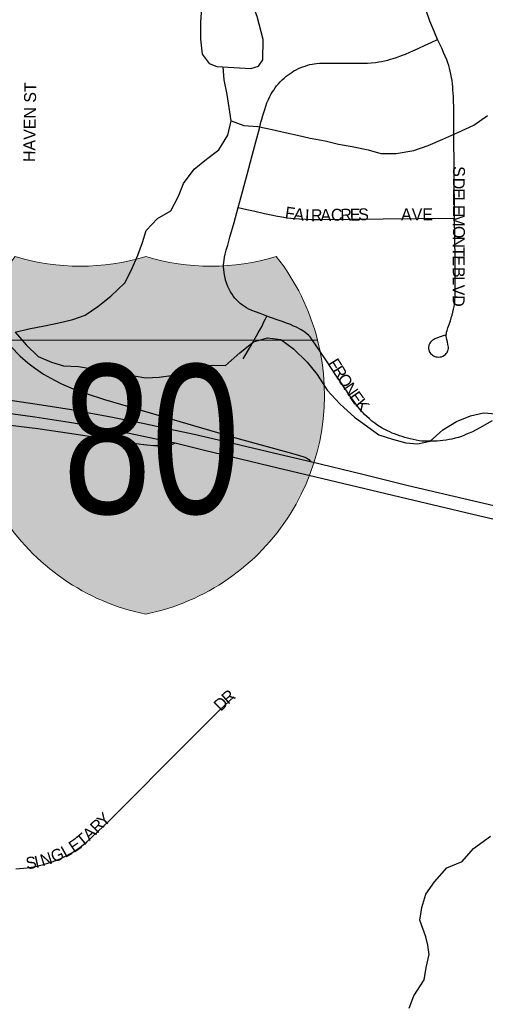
# Model space of a CAD drawing. Header units: feet. Extents: x 2113747 to 2516209, y 960708 to 1356798.
# Tile 138 of 206: x 2281524 to 2283478, y 1185654 to 1189783. Entities that reach past the tile are written whole.
import ezdxf
from ezdxf.enums import TextEntityAlignment as Align

# ---------------------------------------------------------------- set-up
doc = ezdxf.new("R2010")
doc.units = ezdxf.units.FT
doc.header["$LTSCALE"] = 50
doc.header["$MEASUREMENT"] = 0
for name, color, linetype in [('0_Xref', 7, 'Continuous'), ('GM_X_City_Street', 251, 'Continuous'), ('GM_X_City_Street_Text', 251, 'Continuous'), ('GM_X_Interstate_Location', 251, 'Continuous'), ('GM_X_Interstate_Route', 1, 'Continuous'), ('GM_X_Interstate_Shield', 251, 'Continuous'), ('GM_X_Minor_Lake', 5, 'Continuous'), ('GM_X_Minor_River', 5, 'Continuous')]:
    doc.layers.add(name, color=color, linetype=linetype)
doc.styles.add('Styledgn000', font='dgn000.shx')
doc.styles.add('Styledgn030', font='dgn030.shx')

# ---------------------------------------------------------------- blocks, each defined once
blk = doc.blocks.new('M1-1_28')
at = {"layer": 'GM_X_Interstate_Shield', "linetype": 'Continuous'}
h = blk.add_hatch(color=1, dxfattribs=at)
edge = h.paths.add_edge_path()
edge.add_arc((187.5017645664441, 168.5602605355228), 937.5088908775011, 141.6689583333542, 165.8066458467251, ccw=False)
edge.add_line((-547.91815223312, 750.0071338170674), (-547.9181546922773, 750.0071188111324))
edge.add_arc((-273.9590879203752, 1646.594733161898), 937.5088908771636, 253.009075, 286.9909249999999)
edge.add_line((-2.114847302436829e-05, 750.0071188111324), (-6.064772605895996e-06, 750.0071188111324))
edge.add_arc((273.9590607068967, 1646.594733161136), 937.5088908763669, 253.009075, 286.9909249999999)
edge.add_line((547.918127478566, 750.0071188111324), (547.9181532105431, 750.0070981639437))
edge.add_arc((-187.5017917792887, 168.5602605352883), 937.5088908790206, 14.193353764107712, 38.331038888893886, ccw=False)
edge.add_line((721.3885139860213, 398.432687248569), (-721.388539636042, 398.4326934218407))
h = blk.add_hatch(color=5, dxfattribs=at)
edge = h.paths.add_edge_path()
edge.add_arc((187.5017645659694, 168.5602605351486), 937.5088908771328, 165.8066458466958, 258.4630388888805)
edge.add_line((-4.692887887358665e-05, -750.0070974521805), (-2.481741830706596e-05, -750.0071065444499))
edge.add_arc((-187.501791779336, 168.5602605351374), 937.5088908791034, 281.5369583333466, 374.193353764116)
edge.add_line((721.3885139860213, 398.432687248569), (-721.388539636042, 398.4326934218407))
at = {"layer": 'GM_X_Interstate_Shield', "color": 7, "linetype": 'Continuous', "lineweight": 0}
blk.add_line((-721.3885396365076, 398.4326934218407), (721.3885139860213, 398.432687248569), dxfattribs=at)
at = {"layer": 'GM_X_Interstate_Shield', "color": 1, "linetype": 'Continuous', "lineweight": 0, "flags": 128}
blk.add_lwpolyline([(-721.388539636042, 398.4326934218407, -0.1057116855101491), (-547.91815223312, 750.0071338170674), (-547.9181546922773, 750.0071188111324, 0.1493700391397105), (-2.114847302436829e-05, 750.0071188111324), (-6.064772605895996e-06, 750.0071188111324, 0.1493700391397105), (547.918127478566, 750.0071188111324), (547.9181532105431, 750.0070981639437, -0.1057116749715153), (721.3885139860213, 398.432687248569), (-721.388539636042, 398.4326934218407)], format="xyb", dxfattribs=at)
at = {"layer": 'GM_X_Interstate_Shield', "color": 5, "linetype": 'Continuous', "lineweight": 0, "flags": 128}
blk.add_lwpolyline([(-721.388539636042, 398.4326934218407, 0.4278590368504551), (-4.692887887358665e-05, -750.0070974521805), (-2.481741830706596e-05, -750.0071065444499, 0.4278590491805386), (721.3885139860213, 398.432687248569), (-721.388539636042, 398.4326934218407)], format="xyb", dxfattribs=at)
at = {"layer": 'GM_X_Interstate_Shield', "color": 18, "linetype": 'Continuous', "lineweight": 0, "true_color": 0x1e0000, "style": 'Styledgn000', "width": 0.800064}
blk.add_text('80', height=625.0000000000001, dxfattribs=at).set_placement((24.25514877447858, -328.1173096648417), align=Align.CENTER)
blk = doc.blocks.new('POR')
at = {"layer": 'GM_X_City_Street', "flags": 128}
for points in [[(2283277.716899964, 1189700.409308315), (2283258.097516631, 1189746.734674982), (2283245.531924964, 1189777.115191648), (2283239.035874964, 1189793.617783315), (2283233.819349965, 1189808.840849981), (2283230.341666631, 1189819.700408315), (2283227.323299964, 1189830.559966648), (2283224.698633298, 1189841.846033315), (2283222.106774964, 1189855.756766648), (2283220.269508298, 1189869.929966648), (2283218.235391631, 1189887.449616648), (2283216.299699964, 1189905.362966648), (2283215.184216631, 1189922.620149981), (2283214.495241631, 1189941.189666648), (2283214.331199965, 1189957.790683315), (2283213.904691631, 1189974.719783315), (2283213.281333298, 1190010.021549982), (2283212.657974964, 1190077.213016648), (2283212.493933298, 1190094.503008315)], [(2282441.301249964, 1188995.981583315), (2282448.256616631, 1189021.079958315), (2282478.407474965, 1189133.743774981), (2282499.568849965, 1189213.927341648), (2282514.923149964, 1189270.095208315), (2282530.146216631, 1189326.984858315), (2282536.675074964, 1189352.608166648), (2282540.152758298, 1189366.059583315), (2282544.516266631, 1189381.676349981), (2282552.324649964, 1189406.446641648), (2282556.688158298, 1189419.898058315), (2282561.445366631, 1189433.775983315), (2282567.974224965, 1189448.703774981), (2282574.503083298, 1189461.138133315), (2282579.982074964, 1189471.964883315), (2282584.936133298, 1189479.806074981), (2282590.152658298, 1189488.073774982), (2282595.894116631, 1189496.571133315), (2282602.324549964, 1189505.429383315), (2282609.739233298, 1189514.222016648), (2282617.514808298, 1189522.784991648), (2282625.421616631, 1189530.757416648), (2282633.590891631, 1189537.975249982), (2282642.875649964, 1189545.652399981), (2282650.979308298, 1189551.853174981), (2282659.214199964, 1189557.496208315), (2282667.481899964, 1189563.139241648), (2282675.290283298, 1189567.929258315), (2282684.870316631, 1189573.145783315), (2282694.844049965, 1189577.902991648), (2282703.964766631, 1189581.807183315), (2282712.921441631, 1189585.219249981), (2282722.632708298, 1189588.729741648), (2282732.212741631, 1189591.780916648), (2282741.759966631, 1189594.372774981), (2282750.880683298, 1189596.538124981), (2282760.001399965, 1189598.276966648), (2282769.975133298, 1189599.589299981), (2282783.000041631, 1189600.442316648), (2282798.649616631, 1189600.868824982), (2282814.266383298, 1189601.295333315), (2282870.729524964, 1189601.000058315), (2282948.911783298, 1189600.803208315), (2282967.153216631, 1189600.803208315), (2282983.196491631, 1189601.229716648), (2282999.272574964, 1189602.082733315), (2283017.481199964, 1189603.755958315), (2283031.391933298, 1189605.560416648), (2283042.251491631, 1189607.266449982), (2283055.276399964, 1189609.891116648), (2283068.760624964, 1189613.335991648), (2283080.473199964, 1189616.813674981), (2283091.759266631, 1189620.291358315), (2283105.669999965, 1189625.048566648), (2283119.580733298, 1189629.805774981), (2283130.440291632, 1189633.709966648), (2283142.841841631, 1189639.024916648), (2283161.706633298, 1189646.734874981), (2283173.419208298, 1189651.951399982), (2283196.122574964, 1189662.023558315), (2283225.650074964, 1189675.671824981), (2283253.340308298, 1189688.827966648), (2283277.716899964, 1189700.409308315)], [(2283348.845366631, 1188950.246766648), (2283347.303374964, 1189156.086249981), (2283346.056658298, 1189300.705383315), (2283345.662958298, 1189371.505766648), (2283345.662958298, 1189418.815383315), (2283345.269258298, 1189440.534499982), (2283344.383433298, 1189458.775933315), (2283343.103908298, 1189476.590858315), (2283342.250891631, 1189487.876924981), (2283341.365066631, 1189500.901833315), (2283340.085541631, 1189514.353249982), (2283338.346699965, 1189527.410966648), (2283336.607858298, 1189540.435874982), (2283334.015999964, 1189554.313799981), (2283330.997633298, 1189567.338708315), (2283327.946458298, 1189579.510599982), (2283324.468774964, 1189591.223174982), (2283321.450408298, 1189601.656224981), (2283316.660391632, 1189614.254624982), (2283310.164341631, 1189629.904199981), (2283303.241783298, 1189645.947474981), (2283295.433399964, 1189663.335891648), (2283277.716899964, 1189700.409308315)], [(2282560.953241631, 1188540.109791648), (2282533.558283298, 1188550.608458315), (2282514.168558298, 1188557.924716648), (2282498.978299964, 1188563.994258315), (2282486.379899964, 1188569.637291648), (2282475.979658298, 1188574.853816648), (2282467.121408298, 1188579.742258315), (2282459.050558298, 1188585.286866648), (2282449.765799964, 1188592.340658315), (2282440.612274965, 1188600.542741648), (2282433.853758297, 1188607.891808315), (2282427.652983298, 1188615.306491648), (2282422.141183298, 1188622.655558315), (2282416.202874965, 1188631.251341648), (2282409.116274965, 1188642.209324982), (2282403.473241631, 1188652.642374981), (2282398.256716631, 1188663.928441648), (2282393.926016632, 1188674.787999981), (2282390.907649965, 1188683.022891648), (2282388.578258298, 1188690.306341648), (2282386.117633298, 1188700.837816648), (2282383.328924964, 1188712.550391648), (2282381.786933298, 1188723.442758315), (2282380.671449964, 1188735.286566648), (2282380.080899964, 1188744.702558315), (2282380.212133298, 1188754.938758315), (2282380.507408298, 1188765.109341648), (2282381.852549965, 1188774.525333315), (2282383.558583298, 1188786.401949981), (2282386.609758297, 1188799.426858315), (2282390.973266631, 1188815.929449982), (2282397.042808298, 1188837.648566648), (2282406.196333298, 1188871.080258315), (2282423.715983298, 1188932.727116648), (2282441.301249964, 1188995.981583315)], [(2282441.301249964, 1188995.981583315), (2282477.652883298, 1188987.451416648), (2282505.080649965, 1188980.988174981), (2282551.012316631, 1188970.489508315), (2282578.866591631, 1188964.387158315), (2282605.736616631, 1188959.170633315), (2282623.978049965, 1188956.119458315), (2282648.715533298, 1188952.641774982), (2282676.471383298, 1188949.393749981), (2282698.223308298, 1188947.851758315), (2282722.403049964, 1188946.309766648), (2282748.584099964, 1188945.653599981), (2282781.490858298, 1188945.161474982), (2282903.636283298, 1188946.014491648), (2283049.108433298, 1188947.687716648), (2283348.845366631, 1188950.246766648)], [(2283309.639408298, 1188459.565333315), (2283284.869116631, 1188451.330441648), (2283274.009558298, 1188447.426249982), (2283265.840283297, 1188443.981374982), (2283260.558141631, 1188440.930199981), (2283256.588333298, 1188438.305533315), (2283252.323249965, 1188434.401341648), (2283248.648716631, 1188430.595574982), (2283245.367883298, 1188425.739941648), (2283242.907258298, 1188421.048349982), (2283241.430883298, 1188417.472241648), (2283240.774716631, 1188413.863324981), (2283240.151358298, 1188410.516874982), (2283240.020124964, 1188406.415833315), (2283240.151358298, 1188403.134999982), (2283240.840333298, 1188398.935533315), (2283241.890199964, 1188395.326616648), (2283243.104108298, 1188391.783316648), (2283245.335074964, 1188387.944741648), (2283248.386249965, 1188383.614041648), (2283251.667083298, 1188379.578616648), (2283256.194633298, 1188376.199358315), (2283260.754991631, 1188373.246608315), (2283265.741858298, 1188370.982833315), (2283270.892766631, 1188369.440841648), (2283275.715591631, 1188368.390974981), (2283281.653899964, 1188367.898849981), (2283288.313991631, 1188368.390974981), (2283294.416341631, 1188369.670499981), (2283300.485883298, 1188371.868658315), (2283306.194533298, 1188375.477574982), (2283310.459616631, 1188378.791216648), (2283314.199766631, 1188382.925066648), (2283317.414983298, 1188387.485424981), (2283319.974033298, 1188392.078591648), (2283321.351983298, 1188395.293808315), (2283322.631508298, 1188399.033958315), (2283323.517333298, 1188404.414524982), (2283323.648566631, 1188409.991941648), (2283322.631508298, 1188415.274083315), (2283321.351983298, 1188421.343624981), (2283318.760124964, 1188431.350166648), (2283316.102649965, 1188442.472191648), (2283315.282441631, 1188448.279266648), (2283314.527849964, 1188454.676891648), (2283314.429424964, 1188460.418349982), (2283314.855933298, 1188466.881591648), (2283315.741758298, 1188472.590241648), (2283317.414983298, 1188478.922249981), (2283321.384791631, 1188490.798866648), (2283326.174808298, 1188504.709599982), (2283331.391333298, 1188519.473349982), (2283335.295524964, 1188532.071749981), (2283338.871633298, 1188544.079599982), (2283341.824383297, 1188555.956216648), (2283344.875558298, 1188568.981124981), (2283347.040908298, 1188580.726508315), (2283348.353241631, 1188588.961399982), (2283349.665574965, 1188598.508624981), (2283350.748249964, 1188608.908866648), (2283351.404416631, 1188618.488899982), (2283352.027774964, 1188628.823524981), (2283351.863733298, 1188655.398274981), (2283351.863733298, 1188674.952041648), (2283351.043524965, 1188779.610624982), (2283348.845366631, 1188950.246766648)], [(2282461.379949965, 1188360.877866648), (2282492.186974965, 1188412.550991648), (2282525.257774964, 1188469.571874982), (2282534.411299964, 1188485.910424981), (2282541.137008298, 1188498.344783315), (2282547.862716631, 1188512.419558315), (2282554.391574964, 1188526.297483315), (2282560.953241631, 1188540.109791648)], [(2283506.226941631, 1188100.642166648), (2283454.980324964, 1188071.573983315), (2283437.165399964, 1188062.026758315), (2283423.713983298, 1188055.071391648), (2283410.689074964, 1188049.001849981), (2283399.829516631, 1188044.211833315), (2283388.116941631, 1188039.454624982), (2283377.683891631, 1188035.550433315), (2283365.085491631, 1188031.219733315), (2283351.634074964, 1188027.315541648), (2283338.149849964, 1188024.297174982), (2283326.863783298, 1188022.131824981), (2283313.379558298, 1188019.966474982), (2283300.354649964, 1188018.227633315), (2283288.215566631, 1188016.915299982), (2283275.781208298, 1188015.963858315), (2283261.279924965, 1188015.176458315), (2283247.828508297, 1188014.782758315), (2283235.656616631, 1188014.782758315), (2283223.091024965, 1188015.209266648), (2283211.345641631, 1188016.095091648), (2283200.059574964, 1188017.374616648), (2283187.887683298, 1188019.572774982), (2283175.289283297, 1188022.197441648), (2283163.150199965, 1188025.215808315), (2283151.437624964, 1188028.266983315), (2283140.578066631, 1188031.318158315), (2283129.291999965, 1188034.795841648), (2283118.005933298, 1188038.273524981), (2283107.999391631, 1188041.751208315), (2283097.139833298, 1188045.655399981), (2283087.592608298, 1188049.592399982), (2283078.110999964, 1188053.955908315), (2283067.185824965, 1188059.139624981), (2283055.899758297, 1188064.782658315), (2283045.499516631, 1188070.425691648), (2283033.754133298, 1188077.381058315), (2283023.353891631, 1188083.909916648), (2283014.233174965, 1188090.438774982), (2283002.553408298, 1188099.526683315), (2282991.661041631, 1188108.680208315), (2282980.374974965, 1188119.113258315), (2282971.680766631, 1188127.807466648), (2282966.037733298, 1188133.877008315), (2282958.655858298, 1188141.685391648), (2282950.420966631, 1188150.838916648), (2282941.300249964, 1188162.124983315), (2282928.734658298, 1188178.627574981), (2282917.875099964, 1188194.244341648), (2282905.703208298, 1188211.632758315), (2282896.615299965, 1188225.116983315), (2282886.182249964, 1188240.307241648), (2282876.208516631, 1188255.497499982), (2282851.471033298, 1188292.439683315), (2282811.543291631, 1188352.380508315), (2282764.725799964, 1188422.754383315), (2282754.686449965, 1188436.665116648), (2282749.371499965, 1188444.014183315), (2282742.547366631, 1188452.281883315), (2282736.904333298, 1188457.924916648), (2282729.522458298, 1188464.880283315), (2282720.401741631, 1188472.262158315), (2282712.166849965, 1188477.937999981), (2282705.113058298, 1188482.399933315), (2282695.664258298, 1188487.911733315), (2282685.231208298, 1188493.128258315), (2282673.518633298, 1188498.344783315), (2282660.067216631, 1188503.987816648), (2282643.564624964, 1188510.090166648), (2282625.749699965, 1188516.619024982), (2282604.916408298, 1188524.000899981), (2282581.031941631, 1188532.695108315), (2282560.953241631, 1188540.109791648)], [(2281507.740124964, 1186221.282408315), (2281555.902758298, 1186226.334891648), (2281590.581166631, 1186232.043541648), (2281624.669024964, 1186240.147199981), (2281661.250316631, 1186251.498883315), (2281693.927416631, 1186264.195708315), (2281722.634708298, 1186277.679933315), (2281749.996858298, 1186293.395124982), (2281776.177908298, 1186311.242858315), (2281806.197533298, 1186335.061708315), (2281898.585799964, 1186421.708516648), (2281988.874333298, 1186512.325133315), (2282148.322833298, 1186673.085966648), (2282255.245191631, 1186779.352158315), (2282363.118991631, 1186887.422808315), (2282403.932558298, 1186925.611708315), (2282422.895774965, 1186943.065741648)]]:
    blk.add_lwpolyline(points, dxfattribs=at)
at = {"layer": 'GM_X_Interstate_Route', "flags": 128}
for points in [[(2281486.709983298, 1188412.058866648), (2281525.915941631, 1188372.327974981), (2281558.133724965, 1188344.375274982), (2281586.676974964, 1188322.328074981), (2281624.669024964, 1188296.442299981), (2281670.371033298, 1188270.622141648), (2281699.832916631, 1188256.284899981), (2281748.061166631, 1188235.484416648), (2281803.474441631, 1188214.880783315), (2281880.409983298, 1188189.716791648), (2282445.533524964, 1188025.150191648), (2282664.693191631, 1187965.701491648), (2282699.010708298, 1187955.727758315), (2282716.333508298, 1187949.953491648), (2282727.586766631, 1187945.425941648), (2282733.361033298, 1187941.915449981), (2282737.560499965, 1187938.700233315), (2282744.351824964, 1187930.301299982)], [(2281484.446208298, 1188186.731233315), (2281570.371233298, 1188175.346741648), (2281652.063983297, 1188162.518683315), (2281742.221283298, 1188148.279866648), (2281816.072841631, 1188134.730024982), (2281906.262949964, 1188117.636883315), (2282040.481841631, 1188091.324599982), (2282156.951424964, 1188066.423074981), (2282256.360674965, 1188044.343066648), (2282418.269799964, 1188007.335266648), (2282588.709091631, 1187966.062383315), (2282744.351824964, 1187930.301299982), (2282745.007991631, 1187930.137258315), (2282964.069233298, 1187876.692483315), (2283154.652841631, 1187829.481291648), (2283704.979824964, 1187700.675774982)], [(2281159.788006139, 1188164.320782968), (2281198.029458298, 1188161.796899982), (2281313.416366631, 1188151.987208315), (2281435.889874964, 1188138.634216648), (2281587.661224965, 1188117.275991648), (2281733.198991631, 1188094.999133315), (2281848.553091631, 1188075.445366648), (2281950.619816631, 1188055.858791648), (2282176.931699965, 1188007.827391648)], [(2281473.356991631, 1188083.483408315), (2281600.554899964, 1188068.457191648), (2281733.756733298, 1188049.231508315), (2281825.488833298, 1188034.795841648), (2281997.470116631, 1188007.761774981), (2282032.706266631, 1188002.807716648), (2282057.870258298, 1188000.248666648), (2282087.266524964, 1187997.230299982), (2282125.422616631, 1187997.197491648), (2282144.976383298, 1187998.969141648), (2282160.068216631, 1188000.740791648), (2282176.931699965, 1188007.827391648)], [(2282176.931699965, 1188007.827391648), (2282300.159799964, 1187978.037424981), (2282607.311416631, 1187903.759358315), (2282766.727108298, 1187865.865733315), (2283148.780149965, 1187775.314733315), (2283420.236299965, 1187710.977591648), (2283788.509841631, 1187623.707424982), (2284097.597149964, 1187550.085524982), (2284639.558008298, 1187420.951924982), (2285229.911158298, 1187280.302599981), (2285463.112791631, 1187224.430008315), (2285624.595408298, 1187187.947141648), (2285816.819433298, 1187144.476099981), (2285938.833624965, 1187118.327858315), (2286053.198375, 1187093.788666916)]]:
    blk.add_lwpolyline(points, dxfattribs=at)
at = {"layer": 'GM_X_Minor_Lake'}
blk.add_line((2282352.099999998, 1189587.11), (2282494.249999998, 1189577.81), dxfattribs=at)
at = {"layer": 'GM_X_Minor_Lake', "flags": 128}
blk.add_lwpolyline([(2282494.249999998, 1189577.81), (2282526.229999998, 1189588), (2282544.109999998, 1189614.13), (2282545.709999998, 1189700.3), (2282521.239999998, 1189796.34), (2282513.149999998, 1189814.33), (2282470.949999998, 1189850.19), (2282406.769999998, 1189877.91), (2282392.619999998, 1189907.89), (2282380.429999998, 1189945.9), (2282330.229999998, 1189981.71), (2282310.259999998, 1189971.59), (2282292.489999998, 1189921.41), (2282288.799999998, 1189853.27), (2282283.179999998, 1189773.1), (2282283.519999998, 1189700.97), (2282289.819999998, 1189638.89), (2282320.029999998, 1189598.97), (2282352.099999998, 1189587.11)], dxfattribs=at)
at = {"layer": 'GM_X_Minor_River', "flags": 128}
for points in [[(2282411.229999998, 1189359.01), (2282465.359999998, 1189339.24), (2282523.419999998, 1189335.53), (2282583.529999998, 1189321.81), (2282637.619999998, 1189310.06), (2282689.709999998, 1189298.3), (2282743.819999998, 1189286.55), (2282805.909999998, 1189274.84), (2282862.019999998, 1189261.11), (2282920.109999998, 1189251.38), (2282986.219999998, 1189237.69), (2283040.339999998, 1189221.94), (2283104.379999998, 1189222.25), (2283178.369999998, 1189234.65), (2283238.319999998, 1189254.99), (2283300.239999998, 1189281.35), (2283362.149999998, 1189309.71), (2283430.049999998, 1189340.11), (2283487.909999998, 1189380.48)], [(2282402.949999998, 1189415.07), (2282394.699999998, 1189469.11), (2282382.389999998, 1189531.17), (2282378.749999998, 1189585.37)], [(2281504.759999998, 1188472.85), (2281562.739999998, 1188487.16), (2281628.729999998, 1188499.52), (2281688.719999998, 1188511.84), (2281746.679999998, 1188526.17), (2281798.639999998, 1188544.45), (2281852.499999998, 1188580.79), (2281906.339999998, 1188623.14), (2281966.119999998, 1188679.55), (2281993.879999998, 1188733.78), (2282019.599999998, 1188796.02), (2282039.369999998, 1188848.22), (2282055.149999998, 1188898.38), (2282102.939999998, 1188948.72), (2282158.839999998, 1188981.05), (2282190.559999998, 1189043.33), (2282212.329999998, 1189095.53), (2282256.069999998, 1189155.85), (2282307.909999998, 1189198.2), (2282359.779999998, 1189236.52), (2282397.499999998, 1189298.83), (2282411.229999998, 1189359.01), (2282402.949999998, 1189415.07)], [(2281504.759999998, 1188472.85), (2281551.049999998, 1188418.98), (2281601.309999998, 1188371.15), (2281657.469999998, 1188347.4), (2281707.579999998, 1188331.61), (2281771.639999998, 1188327.93), (2281821.709999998, 1188320.17), (2281881.809999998, 1188310.45), (2281947.889999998, 1188302.78), (2282003.999999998, 1188289.03), (2282054.069999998, 1188281.27), (2282110.099999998, 1188283.56), (2282170.099999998, 1188291.88), (2282222.079999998, 1188304.17), (2282283.999999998, 1188330.52), (2282338.019999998, 1188334.8), (2282388.069999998, 1188333.05), (2282447.859999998, 1188385.45), (2282505.679999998, 1188431.82), (2282563.649999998, 1188448.14), (2282619.719999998, 1188442.42), (2282673.949999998, 1188402.62), (2282730.249999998, 1188346.81), (2282772.519999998, 1188294.92), (2282814.859999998, 1188229.02), (2282869.179999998, 1188171.19), (2282929.479999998, 1188115.39), (2282979.689999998, 1188079.59), (2283031.909999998, 1188041.78), (2283088.029999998, 1188024.03), (2283144.149999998, 1188008.28), (2283194.199999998, 1188004.54), (2283246.189999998, 1188014.82), (2283299.999999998, 1188063.17), (2283357.879999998, 1188097.52), (2283415.809999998, 1188121.86), (2283469.789999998, 1188134.15), (2283523.839999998, 1188130.42)], [(2283228.799999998, 1185936.12), (2283203.649999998, 1186007.01), (2283211.399999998, 1186059.15), (2283229.159999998, 1186115.34), (2283264.929999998, 1186167.61), (2283316.699999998, 1186225.97), (2283380.619999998, 1186252.35), (2283428.399999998, 1186306.68), (2283500.199999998, 1186359.14)], [(2283158.839999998, 1185637.72), (2283178.429999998, 1185689.95), (2283221.879999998, 1185756.38), (2283229.469999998, 1185808.51), (2283243.029999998, 1185862.68), (2283236.989999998, 1185902.13), (2283228.799999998, 1185936.12)]]:
    blk.add_lwpolyline(points, dxfattribs=at)
at = {"color": 7, "linetype": 'Continuous', "lineweight": 0}
blk.add_blockref('M1-1_28', (2282053.036612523, 1188039.972180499), dxfattribs=at)
at = {"layer": 'GM_X_City_Street_Text', "char_height": 50.00000000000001, "attachment_point": 7, "line_spacing_factor": 0.8, "style": 'Styledgn030'}
for s, insert, rotation in [('{\\Fdgn000|c0;\\C256;HAVEN ST}', (2281589.717126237, 1189185.731130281), 89.171059), ('{\\Fdgn000|c0;\\C256;S}', (2283341.915033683, 1189168.584954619), 269.972672), ('{\\Fdgn000|c0;\\C256;D}', (2283341.898249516, 1189120.196065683), 269.970337), ('{\\Fdgn000|c0;\\C256;E}', (2283341.881464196, 1189076.202327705), 269.972672), ('{\\Fdgn000|c0;\\C256;L}', (2283341.864684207, 1189041.029772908), 269.957176), ('{\\Fdgn000|c0;\\C256;F}', (2282635.233552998, 1188950.341219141), 351.638089), ('{\\Fdgn000|c0;\\C256;A}', (2282671.004222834, 1188945.100257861), 352.394744), ('{\\Fdgn000|c0;\\C256;I}', (2282720.552102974, 1188938.731027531), 357.20450999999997), ('{\\Fdgn000|c0;\\C256;R}', (2282746.966956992, 1188937.57391608), 0.7895690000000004), ('{\\Fdgn000|c0;\\C256;A}', (2282786.762789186, 1188938.145856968), 0.9503500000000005), ('{\\Fdgn000|c0;\\C256;C}', (2282830.758128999, 1188938.867644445), 0.9557740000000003), ('{\\Fdgn000|c0;\\C256;R}', (2282870.3760527, 1188939.522350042), 0.9677070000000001), ('{\\Fdgn000|c0;\\C256;E}', (2282909.974632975, 1188940.177009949), 0.9747000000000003), ('{\\Fdgn000|c0;\\C256;S}', (2282945.172010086, 1188940.764472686), 0.9747000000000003), ('{\\Fdgn000|c0;\\C256;AVE}', (2283124.59775601, 1188941.481913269), 1e-05), ('{\\Fdgn000|c0;\\C256;E}', (2283341.847898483, 1189005.808611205), 269.970665), ('{\\Fdgn000|c0;\\C256;M}', (2283341.831115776, 1188970.614914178), 269.96357), ('{\\Fdgn000|c0;\\C256;O}', (2283341.797542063, 1188917.784502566), 269.98124699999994), ('{\\Fdgn000|c0;\\C256;N}', (2283341.780757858, 1188873.776805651), 269.978134), ('{\\Fdgn000|c0;\\C256;T}', (2283341.763974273, 1188829.787111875), 269.972672), ('{\\Fdgn000|c0;\\C256;E}', (2283341.747190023, 1188794.590775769), 269.970665), ('{\\Fdgn000|c0;\\C256;B}', (2283341.730404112, 1188746.181279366), 269.9757), ('{\\Fdgn000|c0;\\C256;L}', (2283341.713620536, 1188706.588937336), 269.970665), ('{\\Fdgn000|c0;\\C256;V}', (2283341.696835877, 1188671.391730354), 269.970337), ('{\\Fdgn000|c0;\\C256;D}', (2283341.685660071, 1188627.96198558), 268.88525400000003), ('{\\Fdgn000|c0;\\C256;F}', (2282814.995841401, 1188341.997294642), 302.060421), ('{\\Fdgn000|c0;\\C256;R}', (2282833.673327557, 1188312.177086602), 302.04657399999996), ('{\\Fdgn000|c0;\\C256;O}', (2282854.890728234, 1188278.270568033), 302.356064), ('{\\Fdgn000|c0;\\C256;N}', (2282879.764371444, 1188239.110682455), 304.29567), ('{\\Fdgn000|c0;\\C256;E}', (2282905.247489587, 1188201.751108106), 305.273613), ('{\\Fdgn000|c0;\\C256;K}', (2282929.375857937, 1188168.114923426), 310.269123), ('{\\Fdgn000|c0;\\C256;R}', (2282398.455868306, 1186909.441751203), 41.304741), ('{\\Fdgn000|c0;\\C256;D}', (2282368.222309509, 1186879.743916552), 44.42813900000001), ('{\\Fdgn000|c0;\\C256;R}', (2281849.09376806, 1186368.105242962), 44.030875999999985), ('{\\Fdgn000|c0;\\C256;Y}', (2281877.558820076, 1186395.630412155), 44.026356), ('{\\Fdgn000|c0;\\C256;A}', (2281817.317165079, 1186337.488069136), 43.932117), ('{\\Fdgn000|c0;\\C256;E}', (2281751.357099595, 1186287.440347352), 33.826716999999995), ('{\\Fdgn000|c0;\\C256;T}', (2281786.688106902, 1186311.61199882), 39.979103), ('{\\Fdgn000|c0;\\C256;G}', (2281667.375005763, 1186246.791936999), 22.344963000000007), ('{\\Fdgn000|c0;\\C256;L}', (2281715.804958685, 1186267.269430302), 29.263845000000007), ('{\\Fdgn000|c0;\\C256;S}', (2281554.539260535, 1186218.335614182), 9.938353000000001), ('{\\Fdgn000|c0;\\C256;I}', (2281592.136449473, 1186224.988583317), 12.345408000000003), ('{\\Fdgn000|c0;\\C256;N}', (2281620.096741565, 1186231.420721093), 17.73634)]:
    blk.add_mtext(s, dxfattribs=dict(at, insert=insert, rotation=rotation))
at = {"layer": 'GM_X_Interstate_Location', "char_height": 1, "attachment_point": 5, "line_spacing_factor": 0.8, "style": 'Styledgn030'}
for s, insert in [('{\\Fdgn000|c0;\\C256;-}', (2282053.048697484, 1188039.972180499)), ('{\\Fdgn000|c0;\\C256;,}', (2282053.047293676, 1188039.972180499)), ('{\\Fdgn000|c0;\\C256;.}', (2282053.074393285, 1188039.972180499))]:
    blk.add_mtext(s, dxfattribs=dict(at, insert=insert))
at = {"layer": 'GM_X_Interstate_Location', "insert": (2281848.613082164, 1187832.145490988), "char_height": 1, "attachment_point": 7, "rotation": 1e-05, "line_spacing_factor": 0.8, "style": 'Styledgn030'}
blk.add_mtext('{\\Fdgn000|c0;\\C256;80}', dxfattribs=at)

msp = doc.modelspace()

# ---------------------------------------------------------------- block references
at = {"layer": '0_Xref'}
msp.add_blockref('POR', (0, 0), dxfattribs=at)

doc.saveas('drawing.dxf')
